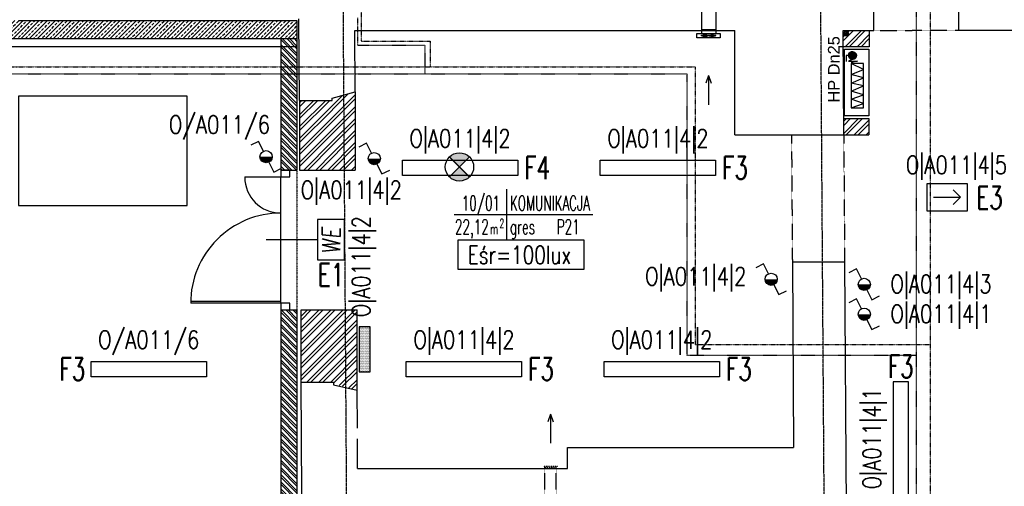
# Model space of a CAD drawing. Header units: inches. Extents: x -281236 to -70395, y 38777 to 102341.
# Tile 16 of 244: x -143289 to -142196, y 43166 to 43683. Entities that reach past the tile are written whole.
import ezdxf
from ezdxf.enums import TextEntityAlignment as Align

# ---------------------------------------------------------------- set-up
doc = ezdxf.new("R2010")
doc.units = ezdxf.units.IN
doc.header["$MEASUREMENT"] = 0
for name, pattern in [('CENTER', [2, 1.25, -0.25, 0.25, -0.25]), ('DASHDOT', [1, 0.5, -0.25, 0, -0.25]), ('DASHED', [0.75, 0.5, -0.25]), ('DASHED2', [0.375, 0.25, -0.125]), ('DIVIDE', [31.75, 12.7, -6.35, 0, -6.35, 0, -6.35])]:
    doc.linetypes.add(name, pattern=pattern)
doc.layers.get('0').update_dxf_attribs({"color": 101})
for name, color, linetype in [('Drz---drzwi', 5, 'Continuous'), ('E-90', 6, 'Continuous'), ('E-OPIS-POM', 6, 'Continuous'), ('E35', 6, 'Continuous'), ('E50', 3, 'Continuous'), ('Ins-went', 141, 'Continuous'), ('Ins-went-opis', 141, 'Continuous'), ('Ins-wod', 152, 'Continuous'), ('Mpoż-rury', 121, 'Continuous'), ('Mppoż-piony-hydranty', 121, 'Continuous'), ('Mw-cr-rury', 160, 'DIVIDE'), ('Mw-wc-rury', 160, 'DASHDOT'), ('Opis-spadki', 61, 'Continuous'), ('Os-osie glowne', 8, 'CENTER'), ('Sc-beton', 7, 'Continuous'), ('Sc-beton-hatch', 86, 'Continuous'), ('Sc-cegla pelna', 32, 'Continuous'), ('Sc-cegla pelna-hatch', 8, 'Continuous'), ('Sc-cegla pustak', 42, 'Continuous'), ('Sc-gazobeton', 45, 'Continuous'), ('Sc-nad', 5, 'DASHED2'), ('Sc-nadproza kon', 5, 'DASHED2'), ('W-otwor-strop', 126, 'Continuous'), ('Wym-zew', 9, 'Continuous'), ('Wyp-grzejniki', 56, 'Continuous')]:
    doc.layers.add(name, color=color, linetype=linetype)
doc.layers.get('Wym-zew').off()
doc.styles.add('KA wymiar', font='romans.shx', dxfattribs={"width": 0.6})
doc.styles.add('ROMANS', font='romans', dxfattribs={"width": 0.85})
doc.styles.add('TYTUL2', font='ARIAL.TTF')
pattern_1 = [(45, (0.6130334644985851, 0), (-6.629126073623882, 6.629126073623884), []), (45, (5.032450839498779, 0), (-6.629126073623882, 6.629126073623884), [])]

# ---------------------------------------------------------------- blocks, each defined once
blk = doc.blocks.new('pow')
for p, q in [((0, 0.5229102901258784), (0, -0.5229102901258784)), ((-1.075294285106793, 0), (1.779711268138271, -1.13686837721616e-13))]:
    blk.add_line(p, q)
at = {"style": 'KA wymiar', "width": 0.6}
for s, height, p in [('2', 0.18, (-0.139230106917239, -0.269806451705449)), ('m', 0.21, (-0.3331997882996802, -0.4009838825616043))]:
    blk.add_text(s, height=height, dxfattribs=at).set_placement(p)
for tag, p in [('01', (-0.1310879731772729, 0.08442380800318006)), ('000.00', (-0.3636004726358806, -0.4009838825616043))]:
    blk.add_attdef(tag, text='', height=0.3, dxfattribs=at).set_placement(p, align=Align.RIGHT)
for tag, p in [('POMIESZCZENIE', (0.07092525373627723, 0.08442380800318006)), ('POSADZKA', (0.07092525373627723, -0.4009838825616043))]:
    blk.add_attdef(tag, p, '', height=0.3, dxfattribs=at)
blk = doc.blocks.new('kier')
at = {"layer": 'E35', "ltscale": 0.2}
for p, q in [((7.812901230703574, 14.99999999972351), (15.92769662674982, 23.11479539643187)), ((37.59934677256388, 15.00000000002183), (7.812901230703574, 14.99999999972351)), ((7.812901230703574, 14.99999999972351), (15.9276966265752, 6.885204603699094))]:
    blk.add_line(p, q, dxfattribs=at)
blk.add_lwpolyline([(2.328306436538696e-10, 29.99999999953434), (45.00000000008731, 30.00000000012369), (45.0000000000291, 5.893525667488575e-10), (0, 0)], close=True, dxfattribs=at)
blk = doc.blocks.new('pion')
at = {"layer": 'Mpoż-rury', "color": 8}
for p, q in [((61201.14971207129, 11076.34874421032), (61207.14971207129, 11076.34874421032)), ((61204.14971207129, 11079.34874421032), (61204.14971207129, 11073.34874421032))]:
    blk.add_line(p, q, dxfattribs=at)
blk.add_circle((61204.12702326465, 11076.34874421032), 2.550088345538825, dxfattribs=at)
at = {"layer": 'Mpoż-rury'}
blk.add_circle((61204.14971207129, 11076.34874421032), 2, dxfattribs=at)
blk = doc.blocks.new('HP25')
at = {"layer": 'Mppoż-piony-hydranty'}
for p, q in [((-1492.304158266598, 1506.015387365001), (-1492.304158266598, 1533.015387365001)), ((-1492.304158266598, 1533.015387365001), (-1418.304158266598, 1533.015387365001)), ((-1418.304158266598, 1533.015387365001), (-1418.304158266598, 1506.015387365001)), ((-1479.077542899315, 1520.382133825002), (-1477.491403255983, 1513.387042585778)), ((-1478.945386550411, 1510.351436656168), (-1479.077542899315, 1520.382133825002)), ((-1469.714917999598, 1527.099236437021), (-1476.323888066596, 1513.241045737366)), ((-1427.417641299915, 1527.099236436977), (-1476.32388806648, 1527.099236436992)), ((-1476.32388806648, 1527.099236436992), (-1476.323888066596, 1513.241045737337)), ((-1464.427758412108, 1513.241045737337), (-1469.714917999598, 1527.099236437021)), ((-1460.462409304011, 1527.099236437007), (-1464.427758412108, 1513.241045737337)), ((-1454.51430331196, 1513.241045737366), (-1460.462409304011, 1527.099236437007)), ((-1451.540291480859, 1527.099236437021), (-1454.51430331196, 1513.241045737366)), ((-1445.922658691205, 1513.241045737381), (-1451.540291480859, 1527.099236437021)), ((-1441.626836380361, 1527.099236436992), (-1445.922658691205, 1513.241045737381)), ((-1437.000623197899, 1513.241045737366), (-1441.626836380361, 1527.099236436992)), ((-1432.043854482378, 1527.099236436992), (-1437.000623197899, 1513.241045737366)), ((-1427.417641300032, 1513.241045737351), (-1432.043854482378, 1527.099236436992)), ((-1427.417641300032, 1513.241045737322), (-1427.417641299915, 1527.099236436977)), ((-1489.783841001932, 1514.664044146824), (-1485.464971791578, 1510.34517493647)), ((-1489.777773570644, 1514.940819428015), (-1485.188196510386, 1510.351242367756)), ((-1489.770886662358, 1514.368247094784), (-1485.760768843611, 1510.358129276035)), ((-1489.7558857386, 1515.201774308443), (-1484.927241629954, 1510.373130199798)), ((-1489.734094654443, 1514.04861237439), (-1486.080403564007, 1510.394921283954)), ((-1489.720429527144, 1515.449160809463), (-1484.679855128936, 1510.408586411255)), ((-1489.673055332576, 1515.684629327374), (-1484.444386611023, 1510.455960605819)), ((-1489.665602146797, 1513.697277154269), (-1486.431738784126, 1510.4634137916)), ((-1489.615009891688, 1515.90942659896), (-1484.219589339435, 1510.514006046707)), ((-1489.550816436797, 1513.299648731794), (-1486.829367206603, 1510.578199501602)), ((-1489.547256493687, 1516.124515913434), (-1484.004500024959, 1510.581759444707)), ((-1489.470551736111, 1516.330653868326), (-1483.798362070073, 1510.65846420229)), ((-1489.385496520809, 1516.528441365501), (-1483.600574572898, 1510.74351941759)), ((-1489.35556146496, 1512.821551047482), (-1487.307464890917, 1510.773454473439)), ((-1489.292571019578, 1516.718358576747), (-1483.410657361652, 1510.836444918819)), ((-1489.1921592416, 1516.900789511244), (-1483.228226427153, 1510.936856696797)), ((-1489.084566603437, 1517.076039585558), (-1483.05297635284, 1511.044449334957)), ((-1488.970032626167, 1517.244348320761), (-1482.884667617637, 1511.15898331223)), ((-1488.926562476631, 1512.109709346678), (-1488.019306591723, 1511.20245346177)), ((-1488.848740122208, 1517.40589852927), (-1482.723117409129, 1511.280275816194)), ((-1488.720821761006, 1517.560822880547), (-1482.568193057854, 1511.408194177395)), ((-1488.586364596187, 1517.709208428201), (-1482.419807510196, 1511.542651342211)), ((-1488.445412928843, 1517.851099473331), (-1482.277916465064, 1511.683603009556)), ((-1488.297969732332, 1517.986498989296), (-1482.142516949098, 1511.831046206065)), ((-1488.143996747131, 1518.115368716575), (-1482.013647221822, 1511.985019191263)), ((-1487.9834132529, 1518.237627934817), (-1481.891388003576, 1512.145602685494)), ((-1487.816093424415, 1518.3531508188), (-1481.775865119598, 1512.312922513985)), ((-1487.641862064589, 1518.461762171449), (-1481.667253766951, 1512.487153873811)), ((-1487.460488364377, 1518.563231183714), (-1481.565784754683, 1512.668527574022)), ((-1487.271677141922, 1518.657262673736), (-1481.471753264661, 1512.857338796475)), ((-1487.075056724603, 1518.743484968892), (-1481.385530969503, 1513.053959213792)), ((-1486.870162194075, 1518.821433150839), (-1481.307582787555, 1513.258853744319)), ((-1486.656412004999, 1518.890525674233), (-1481.238490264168, 1513.472603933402)), ((-1486.433074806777, 1518.950031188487), (-1481.178984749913, 1513.695941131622)), ((-1486.199221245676, 1518.999020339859), (-1481.129995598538, 1513.929794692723)), ((-1485.953651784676, 1519.036293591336), (-1481.092722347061, 1514.175364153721)), ((-1485.69478437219, 1519.060268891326), (-1481.06874704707, 1514.434231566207)), ((-1485.42047093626, 1519.068798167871), (-1481.060217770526, 1514.708545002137)), ((-1485.289978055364, 1510.483428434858), (-1485.289978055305, 1507.711790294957)), ((-1485.127678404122, 1519.058848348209), (-1481.070167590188, 1515.001337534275)), ((-1484.811887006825, 1519.025899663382), (-1481.103116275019, 1515.317128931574)), ((-1484.465820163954, 1518.962675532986), (-1481.166340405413, 1515.663195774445)), ((-1484.076278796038, 1518.855976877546), (-1481.273039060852, 1516.052737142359)), ((-1483.613716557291, 1518.676257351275), (-1481.452758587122, 1516.515299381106)), ((-1482.966560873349, 1518.311944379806), (-1481.817071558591, 1517.162455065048)), ((-1480.928061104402, 1514.442913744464), (-1478.945386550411, 1510.351436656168)), ((-1477.491403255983, 1513.387042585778), (-1476.962679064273, 1517.478519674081)), ((-1476.323888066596, 1513.241045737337), (-1427.417641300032, 1513.241045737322)), ((-1418.304158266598, 1506.015387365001), (-1492.304158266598, 1506.015387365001)), ((-1485.289978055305, 1507.711790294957), (-1478.548851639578, 1507.711790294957))]:
    blk.add_line(p, q, dxfattribs=at)
blk.add_circle((-1485.422134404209, 1514.706881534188), 4.361916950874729, dxfattribs=at)
blk = doc.blocks.new('_DKGJHF')
at = {"ltscale": 7}
for p, q in [((-21.08464803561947, -77.00000000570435), (35.91535196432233, -77.00000000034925)), ((-4.999999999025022, -147.4999999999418), (-104.999999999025, -147.5000000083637)), ((-4.999999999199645, -145.5), (-104.9799979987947, -145.5000000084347))]:
    blk.add_line(p, q, dxfattribs=at)
for points in [[(5, -7.5), (5, 0), (-5, 0), (-4.999999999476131, -7.5)], [(5.000000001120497, -155), (5.000000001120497, -147.5), (-4.999999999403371, -147.5), (-4.999999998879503, -155)]]:
    blk.add_lwpolyline(points, close=True, dxfattribs=at)
for points in [[(-44.99999999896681, -7.500000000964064), (-4.999999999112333, -7.5)], [(-4.999999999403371, -147.4999999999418), (-4.999999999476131, -7.500000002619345)]]:
    blk.add_lwpolyline(points, dxfattribs=at)
for centre, radius, start, end in [((-4.999999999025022, -7.5), 39.99999999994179, 180.0000000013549, 269.9999999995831), ((-4.999999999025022, -147.4999999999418), 100, 90.00000000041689, 180.0000000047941)]:
    blk.add_arc(centre, radius, start, end)
blk = doc.blocks.new('0630_STRZAŁKA')
at = {"ltscale": 0.5}
for points in [[(0, 2.091837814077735e-11), (-3.029876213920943, -8.560130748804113)], [(0, 2.091837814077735e-11), (-7.275957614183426e-12, -32.43254493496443)], [(-7.275957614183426e-12, 2.091837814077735e-11), (3.029876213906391, -8.560130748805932)]]:
    blk.add_lwpolyline(points, dxfattribs=at)
blk = doc.blocks.new('G_50')
at = {"layer": 'Wyp-grzejniki'}
h = blk.add_hatch(dxfattribs=at)
h.set_pattern_fill('DOTS', color=256, scale=0.5, angle=180, style=0)
h.set_pattern_definition([(180, (77492.9091523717, -37873.93992433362), (-0.3968750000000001, -0.79375), [0, -0.79375])])
h.paths.add_polyline_path([(0, 0), (-12.0000000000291, 0), (-12, -50), (-2.91038304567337e-11, -50)])
blk.add_lwpolyline([(-12, -50), (0, -50), (0, 0), (-12, 0)], close=True, dxfattribs=at)
blk = doc.blocks.new('we')
at = {"layer": 'E35', "ltscale": 0.2}
blk.add_lwpolyline([(44.99999999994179, 30.00000000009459), (-1.455191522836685e-09, 30.00000000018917), (0, 0), (44.9999999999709, 5.093170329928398e-11)], close=True, dxfattribs=at)
at = {"layer": 'E35', "ltscale": 0.2, "style": 'ROMANS', "oblique": 5, "width": 0.8}
blk.add_text('WE', height=20, dxfattribs=at).set_placement((21.44186387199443, 15.00000000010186), align=Align.MIDDLE_CENTER)

msp = doc.modelspace()

# ---------------------------------------------------------------- hatches: boundary and pattern name
at = {"layer": 'E35'}
for points in [[(-143022.2673582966, 43531.14748808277, 0.4142135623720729), (-143015.5173582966, 43524.39748808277, 0.4142135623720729), (-143008.7673582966, 43531.14748808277)], [(-142902.1611903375, 43529.05786072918, 0.4142135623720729), (-142895.4111903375, 43522.30786072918, 0.4142135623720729), (-142888.6611903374, 43529.05786072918)], [(-142461.5211174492, 43395.18783655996, 0.4142135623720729), (-142454.7711174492, 43388.43783655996, 0.4142135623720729), (-142448.0211174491, 43395.18783655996)], [(-142358.2664298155, 43389.52886790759, 0.4142135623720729), (-142351.5164298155, 43382.77886790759, 0.4142135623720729), (-142344.7664298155, 43389.52886790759)], [(-142358.2664298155, 43356.36202627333, 0.4142135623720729), (-142351.5164298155, 43349.61202627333, 0.4142135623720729), (-142344.7664298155, 43356.36202627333)]]:
    msp.add_hatch(color=256, dxfattribs=at).paths.add_polyline_path(points)
h = msp.add_hatch(color=256, dxfattribs=at)
edge = h.paths.add_edge_path()
edge.add_line((-142800.883664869, 43519.84784140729), (-142812.0205966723, 43530.98477321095))
edge.add_ellipse((-142800.8836648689, 43519.84784140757), major_axis=(11.1369318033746, -11.13693180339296), ratio=1, start_angle=90.00000000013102, end_angle=180.0000000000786, ccw=False)
edge.add_line((-142789.7467330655, 43530.98477321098), (-142800.883664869, 43519.84784140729))
edge = h.paths.add_edge_path()
edge.add_line((-142812.0205966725, 43508.7109096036), (-142800.883664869, 43519.84784140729))
edge.add_line((-142800.883664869, 43519.84784140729), (-142789.7467330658, 43508.71090960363))
edge.add_ellipse((-142800.8836648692, 43519.84784140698), major_axis=(11.13693180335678, -11.13693180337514), ratio=1, start_angle=-89.99999999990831, end_angle=1.1789325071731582e-10, ccw=False)
at = {"layer": 'Sc-beton-hatch'}
h = msp.add_hatch(dxfattribs=at)
h.set_pattern_fill('ANSI33', color=256, style=0)
h.set_pattern_definition([(45, (-196198.7557017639, 61066.07676267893), (-4.490128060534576, 4.490128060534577), []), (45, (-196194.2655717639, 61066.07676267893), (-4.490128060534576, 4.490128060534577), [3.175, -1.5875])])
h.paths.add_polyline_path([(-143300.2082463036, 43672.1592668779), (-143460.2082462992, 43672.1592668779), (-143460.2082462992, 43662.15926687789), (-143300.2082463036, 43662.15926687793)])
h.paths.add_polyline_path([(-143300.2082463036, 43682.15926687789), (-143460.2082462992, 43682.15926687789), (-143460.2082462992, 43674.15926687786), (-143460.2082462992, 43672.1592668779), (-143300.2082463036, 43672.1592668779)])
h.paths.add_polyline_path([(-142981.2082463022, 43672.1592668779), (-143300.2082463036, 43672.1592668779), (-143300.2082463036, 43662.15926687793), (-142981.2082463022, 43662.15926687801)])
h.paths.add_polyline_path([(-142981.2082463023, 43682.15926687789), (-143290.2082462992, 43682.15926687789), (-143300.2082463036, 43682.15926687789), (-143300.2082463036, 43672.1592668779), (-142981.2082463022, 43672.15926687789)])
at = {"layer": 'Sc-cegla pelna-hatch'}
h = msp.add_hatch(dxfattribs=at)
h.set_pattern_fill('ANSI32', color=256, scale=25, style=0)
h.set_pattern_definition(pattern_1)
h.paths.add_polyline_path([(-142374.1951497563, 43667.80749698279), (-142373.6451623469, 43667.80749698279, -0.4142135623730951), (-142371.6451623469, 43669.80749698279), (-142371.6451623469, 43670.33489652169, 0.411609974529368)], flags=16)
h.paths.add_polyline_path([(-142346.0588200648, 43653.16073368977), (-142346.0588200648, 43671.16073368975), (-142375.0588200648, 43671.16073368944), (-142374.9393583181, 43653.16073368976)])
h = msp.add_hatch(dxfattribs=at)
h.set_pattern_fill('ANSI32', color=256, scale=15, angle=90, style=0)
h.set_pattern_definition([(135, (11482.34417452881, 1384.098043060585), (-3.977475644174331, -3.977475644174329), []), (135, (11482.34417452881, 1386.749693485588), (-3.977475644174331, -3.977475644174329), [])])
h.paths.add_polyline_path([(-142981.2082463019, 43608.15926687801), (-142999.2082463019, 43608.15926687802), (-142999.2082463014, 43516.1592668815), (-142981.2082463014, 43516.15926688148)])
h.paths.add_polyline_path([(-142981.2082463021, 43652.90264952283), (-142999.2082463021, 43652.90264952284), (-142999.2082463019, 43608.15926687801), (-142981.2082463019, 43608.15926687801)])
h.paths.add_polyline_path([(-142981.2082463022, 43662.15926687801), (-142999.2082463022, 43662.15926687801), (-142999.2082463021, 43652.90264952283), (-142981.2082463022, 43652.90264952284)])
h.paths.add_polyline_path([(-142981.2082463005, 43361.15926688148), (-142999.2082463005, 43361.1592668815), (-142999.2082462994, 43138.15926689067), (-142981.2082462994, 43138.15926689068)])
h = msp.add_hatch(dxfattribs=at)
h.set_pattern_fill('ANSI32', color=256, scale=25, style=0)
h.set_pattern_definition(pattern_1)
h.paths.add_polyline_path([(-142942.0354114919, 43593.67944457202), (-142978.5866732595, 43593.67944457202), (-142978.1184013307, 43531.67944457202), (-142941.6243209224, 43531.67944457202)])
h.paths.add_polyline_path([(-142935.9959144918, 43592.0172380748), (-142941.9960463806, 43592.0172380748), (-142941.6357600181, 43537.67944457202), (-142935.6356281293, 43537.67944457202)])
h.paths.add_polyline_path([(-142928.5992554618, 43599.77147448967), (-142936.0333919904, 43597.66953244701), (-142935.569390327, 43527.68956874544), (-142928.1036607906, 43525.58693541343)])
h.paths.add_polyline_path([(-142936.0333919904, 43597.66953244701), (-142942.0246171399, 43595.97556193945), (-142942.0084112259, 43593.67944457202), (-142942.0070676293, 43593.67944457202), (-142941.9960463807, 43592.0172380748), (-142935.9959144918, 43592.0172380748)])
h.paths.add_polyline_path([(-142916.6216119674, 43603.15805641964), (-142928.5992554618, 43599.77147448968), (-142928.1036607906, 43525.58693541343), (-142916.6216119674, 43522.35315384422)])
h.paths.add_polyline_path([(-142935.6356281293, 43537.67944457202), (-142941.6357600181, 43537.67944457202), (-142941.5959770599, 43531.67944455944), (-142941.5833454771, 43529.38332720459), (-142935.569390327, 43527.68956874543)])
h.paths.add_polyline_path([(-142941.5833454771, 43529.38332720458), (-142941.5959770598, 43531.67944457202), (-142978.1184013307, 43531.67944457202), (-142978.0277472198, 43516.16296154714), (-142928.0429106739, 43516.49337635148), (-142928.1036607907, 43525.58693541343)])
h.paths.add_polyline_path([(-142916.6216119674, 43522.35315384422), (-142928.1036607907, 43525.58693541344), (-142928.0429106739, 43516.49337635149), (-142916.6216119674, 43516.56887457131)])
h = msp.add_hatch(dxfattribs=at)
h.set_pattern_fill('ANSI32', color=256, scale=25, style=0)
h.set_pattern_definition([(45, (60.08239108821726, -21.824856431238), (-6.629126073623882, 6.629126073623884), []), (45, (64.50180846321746, -21.824856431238), (-6.629126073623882, 6.629126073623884), [])])
h.paths.add_polyline_path([(-142374.4098579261, 43573.37781309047), (-142374.2903961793, 43555.37781309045), (-142346.3659772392, 43555.37781309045), (-142346.3659772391, 43573.37781309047)])
h = msp.add_hatch(dxfattribs=at)
h.set_pattern_fill('ANSI32', color=256, scale=25, style=0)
h.set_pattern_definition(pattern_1)
h.paths.add_polyline_path([(-142926.9242485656, 43349.04316409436), (-142927.0051909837, 43361.15926687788), (-142976.444256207, 43361.1592668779), (-142976.444256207, 43343.12535442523), (-142941.1616722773, 43343.12535442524), (-142941.2063846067, 43345.41475565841)])
h.paths.add_polyline_path([(-142915.004923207, 43361.15926687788), (-142927.0051909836, 43361.15926687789), (-142926.9242485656, 43349.04316409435), (-142914.9443132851, 43352.08669330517)])
h.paths.add_polyline_path([(-142935.1868600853, 43346.94402925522), (-142941.2063846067, 43345.4147556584), (-142941.1616722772, 43343.12535442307), (-142941.1218893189, 43337.12535442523), (-142935.12175743, 43337.12535442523)])
h.paths.add_polyline_path([(-142926.9242485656, 43349.04316409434), (-142935.1868600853, 43346.94402925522), (-142934.7262301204, 43277.472579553), (-142926.4315358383, 43275.29001721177)])
h.paths.add_polyline_path([(-142941.1616722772, 43343.12535442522), (-142976.4442562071, 43343.12535442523), (-142976.444256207, 43281.12535442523), (-142940.7505817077, 43281.12535442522)])
h.paths.add_polyline_path([(-142935.12175743, 43337.12535442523), (-142941.1218893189, 43337.12535442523), (-142940.7505817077, 43281.12535442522), (-142939.8943374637, 43281.12535442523), (-142939.8821237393, 43278.82923705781), (-142934.7262301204, 43277.472579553)])
h.paths.add_polyline_path([(-142914.9443132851, 43352.08669330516), (-142926.9242485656, 43349.04316409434), (-142926.4315358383, 43275.29001721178), (-142914.410136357, 43272.12685617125)])

# ---------------------------------------------------------------- linework, layer by layer
at = {"color": 4, "linetype": 'Continuous'}
for p, q in [((-142705.9702633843, 43185.9926091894), (-142705.9702633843, 43187.99260918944)), ((-142693.470263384, 43185.9926091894), (-142693.470263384, 43187.99260918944))]:
    msp.add_line(p, q, dxfattribs=at)
at = {"layer": 'E35'}
for p, q in [((-143024.0654313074, 43548.21882217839), (-143032.601098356, 43543.94478567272)), ((-143018.5395584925, 43537.18311613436), (-143024.0654313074, 43548.21882217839)), ((-142903.9592633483, 43546.1291948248), (-142912.4949303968, 43541.85515831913)), ((-142898.4333905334, 43535.09348878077), (-142903.9592633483, 43546.1291948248)), ((-143012.4951581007, 43525.11186003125), (-143006.9692852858, 43514.07615398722)), ((-142892.3889901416, 43523.02223267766), (-142886.8631173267, 43511.98652663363)), ((-142789.7467330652, 43530.98477321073), (-142812.0205966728, 43508.71090960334)), ((-142789.7467330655, 43508.71090960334), (-142812.0205966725, 43530.98477321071)), ((-143006.9692852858, 43514.07615398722), (-142998.4336182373, 43518.35019049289)), ((-142886.8631173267, 43511.98652663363), (-142878.3274502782, 43516.26056313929)), ((-142463.31919046, 43412.25917065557), (-142471.8548575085, 43407.9851341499)), ((-142457.7933176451, 43401.22346461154), (-142463.31919046, 43412.25917065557)), ((-142360.0645028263, 43406.6002020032), (-142368.6001698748, 43402.32616549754)), ((-142354.5386300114, 43395.56449595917), (-142360.0645028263, 43406.6002020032)), ((-142451.7489172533, 43389.15220850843), (-142446.2230444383, 43378.1165024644)), ((-142446.2230444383, 43378.1165024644), (-142437.6873773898, 43382.39053897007)), ((-142348.4942296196, 43383.49323985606), (-142342.9683568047, 43372.45753381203)), ((-142360.0645028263, 43373.43336036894), (-142368.6001698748, 43369.15932386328)), ((-142354.5386300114, 43362.39765432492), (-142360.0645028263, 43373.43336036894)), ((-142342.9683568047, 43372.45753381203), (-142334.4326897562, 43376.7315703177)), ((-142348.4942296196, 43350.3263982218), (-142342.9683568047, 43339.29069217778)), ((-142342.9683568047, 43339.29069217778), (-142334.4326897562, 43343.56472868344))]:
    msp.add_line(p, q, dxfattribs=at)
at = {"layer": 'E35', "linetype": 'Continuous', "ltscale": 0.3}
msp.add_line((-142790.3836648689, 43509.34784140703), (-142811.3836648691, 43530.34784140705), dxfattribs=at)
at = {"layer": 'E35'}
for points in [[(-142736.183664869, 43510.34784140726), (-142864.183664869, 43510.347841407), (-142864.1836648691, 43527.347841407), (-142736.1836648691, 43527.34784140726)], [(-142516.5784836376, 43510.34784140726), (-142644.5784836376, 43510.347841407), (-142644.5784836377, 43527.347841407), (-142516.5784836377, 43527.34784140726)], [(-143081.7658207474, 43287.0245740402), (-143209.7658207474, 43287.02457403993), (-143209.7658207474, 43304.02457403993), (-143081.7658207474, 43304.0245740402)], [(-142731.8937288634, 43287.10165801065), (-142859.8937288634, 43287.10165801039), (-142859.8937288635, 43304.10165801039), (-142731.8937288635, 43304.10165801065)], [(-142512.2885476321, 43287.10165801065), (-142640.2885476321, 43287.10165801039), (-142640.2885476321, 43304.10165801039), (-142512.2885476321, 43304.10165801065)], [(-142319.4078915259, 43281.38923035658), (-142319.4078915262, 43153.38923035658), (-142302.4078915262, 43153.38923035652), (-142302.4078915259, 43281.38923035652)]]:
    msp.add_lwpolyline(points, close=True, dxfattribs=at)
at = {"layer": 'E35', "linetype": 'Continuous', "ltscale": 0.3}
msp.add_lwpolyline([(-142802.8259694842, 43406.41479610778), (-142662.4929299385, 43406.41479610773), (-142662.4929299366, 43438.69364626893), (-142802.8259694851, 43438.69364626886)], close=True, dxfattribs=at)
at = {"layer": 'E35'}
for centre, radius in [((-143015.5173582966, 43531.1474880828), 6.750000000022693), ((-142895.4111903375, 43529.05786072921), 6.750000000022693), ((-142800.883664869, 43519.847841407), 15.74999999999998), ((-142454.7711174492, 43395.18783655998), 6.750000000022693), ((-142351.5164298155, 43389.52886790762), 6.750000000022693), ((-142351.5164298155, 43356.36202627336), 6.750000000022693)]:
    msp.add_circle(centre, radius, dxfattribs=at)
at = {"layer": 'Ins-went'}
for p, q in [((-142532.3227000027, 43724.65258547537), (-142532.3227000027, 43671.47959707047)), ((-142516.3227000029, 43724.65258547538), (-142516.3227000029, 43671.47959707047)), ((-142537.3227000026, 43662.9795970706), (-142537.3227000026, 43667.97959707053)), ((-142537.3227000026, 43667.97959707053), (-142511.322700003, 43667.97959707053)), ((-142511.322700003, 43662.9795970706), (-142537.3227000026, 43662.9795970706)), ((-142516.3227000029, 43671.97959707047), (-142532.3227000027, 43671.97959707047)), ((-142532.3227000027, 43671.97959707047), (-142516.3227000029, 43671.97959707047)), ((-142532.3227000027, 43671.97959707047), (-142532.3227000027, 43667.97959707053)), ((-142516.3227000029, 43671.97959707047), (-142516.3227000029, 43667.97959707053)), ((-142511.322700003, 43667.97959707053), (-142511.322700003, 43662.9795970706))]:
    msp.add_line(p, q, dxfattribs=at)
at = {"layer": 'Ins-went', "linetype": 'DASHED', "ltscale": 0.2}
for p, q in [((-142707.7202633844, 43187.99260918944), (-142691.720263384, 43187.99260918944)), ((-142693.470263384, 43185.9926091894), (-142705.9702633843, 43185.9926091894))]:
    msp.add_line(p, q, dxfattribs=at)
at = {"layer": 'Ins-went', "linetype": 'DASHED', "ltscale": 0.5}
for p, q in [((-142705.9702633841, 42936.8926091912), (-142705.9702633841, 43185.9926091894)), ((-142693.4702633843, 42936.8926091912), (-142693.4702633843, 43185.9926091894))]:
    msp.add_line(p, q, dxfattribs=at)
at = {"layer": 'Ins-went'}
for centre in [(-142528.3227000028, 43665.47959707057), (-142520.3227000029, 43665.47959707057)]:
    msp.add_ellipse(centre, major_axis=(3.999999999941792, -7.347880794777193e-16), ratio=0.25, dxfattribs=at)
at = {"layer": 'Ins-wod'}
msp.add_line((-142981.2082463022, 43652.90264952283), (-144675.9809763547, 43652.90264952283), dxfattribs=at)
at = {"layer": 'Mw-cr-rury', "ltscale": 0.03}
for p, q in [((-142278.4478483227, 43864.18575448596), (-142278.4478483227, 41543.009668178)), ((-142909.7884870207, 43695.11604462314), (-142909.7884870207, 43659.35499177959)), ((-142913.5056592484, 43655.0201926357), (-142913.5056592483, 43685.23215313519)), ((-142909.7884870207, 43659.35499177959), (-142833.3032237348, 43659.35499177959)), ((-142833.3032237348, 43659.35499177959), (-142833.3032237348, 43630.86074327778)), ((-143652.3101409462, 43630.86074327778), (-142539.0755685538, 43630.86074327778)), ((-142539.0755685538, 43630.86074327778), (-142539.0755685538, 43322.67271549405)), ((-142539.0755685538, 43322.67271549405), (-142278.4478483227, 43322.67271549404))]:
    msp.add_line(p, q, dxfattribs=at)
at = {"layer": 'Mw-wc-rury'}
for p, q in [((-142294.0182757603, 43850.19241985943), (-142294.0182757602, 41529.63327889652)), ((-142913.5056592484, 43655.0201926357), (-142839.4077199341, 43655.0201926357)), ((-142839.4077199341, 43655.0201926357), (-142839.4077199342, 43623.25757877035)), ((-143652.3101409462, 43623.25757877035), (-142547.9331157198, 43623.25757877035)), ((-142547.9331157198, 43310.45150678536), (-142547.9331157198, 43623.25757877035)), ((-142294.0182757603, 43333.20065718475), (-142294.0182757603, 42981.63287696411)), ((-142294.0182757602, 43310.45150678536), (-142547.9331157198, 43310.45150678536))]:
    msp.add_line(p, q, dxfattribs=at)
at = {"layer": 'Os-osie glowne'}
for p, q in [((-142907.4351304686, 40431.75747251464), (-142935.8363294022, 44583.07407188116)), ((-142377.4233036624, 40431.75747251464), (-142405.8245025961, 44583.07407188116))]:
    msp.add_line(p, q, dxfattribs=at)
at = {"layer": 'Sc-beton'}
msp.add_line((-142981.2082463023, 43682.15926687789), (-142981.2082463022, 43662.15926687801), dxfattribs=at)
for points in [[(-143290.2082462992, 43682.15926687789), (-142981.2082463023, 43682.15926687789)], [(-143460.2082462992, 43662.15926687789), (-142981.2082463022, 43662.15926687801)]]:
    msp.add_lwpolyline(points, dxfattribs=at)
at = {"layer": 'Sc-cegla pelna'}
for p, q in [((-142247.0588215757, 43727.61736817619), (-142247.0588215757, 43671.61246974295)), ((-142917.0758538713, 43671.15258547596), (-142630.0694369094, 43671.15258547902)), ((-142916.6216119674, 43603.15805641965), (-142917.0758538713, 43671.15258547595)), ((-142630.0694369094, 43671.15258547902), (-142495.2123952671, 43671.15258548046)), ((-142495.2227762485, 43555.37781308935), (-142495.2123952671, 43671.15258548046)), ((-142375.0588200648, 43671.16073368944), (-142341.0588200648, 43671.1607336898)), ((-142374.2903961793, 43555.37781308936), (-142375.0588200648, 43671.16073368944)), ((-142247.0588215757, 43671.61246974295), (-142058.8792064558, 43671.36722872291)), ((-142495.2227762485, 43555.37781308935), (-142374.2903961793, 43555.37781308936)), ((-142373.3462781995, 43414.06640120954), (-142431.3475724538, 43414.06640120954)), ((-142914.1733603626, 43230.16350958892), (-142914.4103082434, 43272.15258547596)), ((-142913.9206878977, 43185.38791054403), (-142914.105643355, 43218.16350958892)), ((-142680.9843241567, 43185.38791054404), (-142680.9843241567, 43208.38791054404)), ((-142680.9843241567, 43208.38791054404), (-142429.9735238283, 43208.38791054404)), ((-142913.9206878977, 43185.38791054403), (-142680.9843241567, 43185.38791054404))]:
    msp.add_line(p, q, dxfattribs=at)
for points in [[(-142341.0588200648, 43671.16073368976), (-142341.0588200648, 43727.1607336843)], [(-142978.5866732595, 43593.67944457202), (-142979.180274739, 43684.1634954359)], [(-142978.5596729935, 43593.67944457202), (-142942.0084112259, 43593.67944457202), (-142942.0246171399, 43595.97556193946), (-142916.6216119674, 43603.15805641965)], [(-142431.3475724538, 43414.06640120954), (-142429.9735238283, 43208.38791054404)], [(-142373.3462781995, 43414.06640120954), (-142371.5246316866, 43141.38791054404)], [(-142976.444256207, 43281.12535442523), (-142940.7219067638, 43281.12535442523), (-142940.7300097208, 43277.93152224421), (-142914.4103082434, 43272.15258547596)], [(-142974.7434875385, 42971.39422725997), (-142976.444256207, 43281.12535442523)]]:
    msp.add_lwpolyline(points, dxfattribs=at)
at = {"layer": 'Sc-cegla pustak'}
for p, q in [((-142999.2082463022, 43662.15926687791), (-142999.2082463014, 43516.15926688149)), ((-142981.2082463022, 43662.15926687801), (-142981.2082463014, 43516.15926688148)), ((-142916.6216119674, 43603.15805641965), (-142916.6216119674, 43516.15926687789)), ((-142978.5866732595, 43593.67944457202), (-142978.5866732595, 43516.1592668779)), ((-142978.5866732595, 43516.1592668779), (-142916.6216119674, 43516.15926687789)), ((-142999.2082463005, 43361.1592668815), (-142999.2082462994, 43138.15926689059)), ((-142981.2082463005, 43361.15926688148), (-142981.2082462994, 43138.15926689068)), ((-142976.444256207, 43281.12535442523), (-142976.444256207, 43361.15926687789)), ((-142976.444256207, 43361.15926687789), (-142914.410136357, 43361.15926687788)), ((-142914.410136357, 43272.12685617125), (-142914.410136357, 43361.15926687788))]:
    msp.add_line(p, q, dxfattribs=at)
for points in [[(-142999.2082463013, 43516.15926688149), (-142981.2082463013, 43516.15926688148)], [(-142999.2082463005, 43361.1592668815), (-142981.2082463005, 43361.15926688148)]]:
    msp.add_lwpolyline(points, dxfattribs=at)
at = {"layer": 'Sc-gazobeton'}
for p, q in [((-142346.0588200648, 43671.16073368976), (-142346.0588200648, 43653.16073368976)), ((-142346.0588200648, 43653.16073368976), (-142379.939358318, 43653.16073368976)), ((-142374.4098579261, 43573.37781309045), (-142346.3659772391, 43573.37781309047)), ((-142346.3659772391, 43573.37781309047), (-142346.3659772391, 43555.37781309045)), ((-142374.2903961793, 43555.37781309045), (-142346.3659772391, 43555.37781309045))]:
    msp.add_line(p, q, dxfattribs=at)
at = {"layer": 'Sc-nad'}
msp.add_line((-142341.0588200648, 43671.1607336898), (-142247.0588215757, 43671.61246974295), dxfattribs=at)
for points in [[(-142432.289101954, 43555.37781308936), (-142431.3475724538, 43414.06640120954)], [(-142374.2903961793, 43555.37781308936), (-142373.3462781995, 43414.06640120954)]]:
    msp.add_lwpolyline(points, dxfattribs=at)
at = {"layer": 'Sc-nadproza kon', "linetype": 'DASHDOT', "ltscale": 0.5}
msp.add_line((-142981.2082463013, 43516.15926687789), (-142981.2082463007, 43361.15926687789), dxfattribs=at)
at = {"layer": 'W-otwor-strop'}
msp.add_lwpolyline([(-143103.2082462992, 43477.15926687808), (-143103.2082462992, 43598.15926687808), (-143290.2082462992, 43598.15926687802), (-143290.2082462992, 43477.15926687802)], close=True, dxfattribs=at)

# ---------------------------------------------------------------- block references
at = {"layer": 'Drz---drzwi'}
msp.add_blockref('_DKGJHF', (-142994.2082463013, 43516.1592668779), dxfattribs=at)
at = {"layer": 'E-OPIS-POM', "xscale": 54, "yscale": 54, "zscale": 54}
msp.add_blockref('pow', (-142748.734710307, 43466.93080193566), dxfattribs=at).add_auto_attribs({'000.00': '22,12', '01': '10/01', 'POMIESZCZENIE': 'KOMUNIKACJA', 'POSADZKA': 'gres   P21'})
at = {"layer": 'E50', "xscale": -1}
msp.add_blockref('kier', (-142236.9864360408, 43471.23066414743), dxfattribs=at)
at = {"layer": 'E50', "rotation": 90}
msp.add_blockref('we', (-142928.2928943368, 43416.65926687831), dxfattribs=at)
at = {"layer": 'Ins-went-opis'}
for p in [(-142524.3227000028, 43621.16329634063), (-142699.7202633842, 43245.71119794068)]:
    msp.add_blockref('0630_STRZAŁKA', p, dxfattribs=at)
at = {"layer": 'Mpoż-rury', "rotation": 90}
msp.add_blockref('pion', (-131295.2964181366, -17536.3422150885), dxfattribs=at)
msp.add_blockref('pion', (-131295.2964181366, -17536.3422150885), dxfattribs=at)
at = {"layer": 'Mppoż-piony-hydranty', "rotation": 269.9999866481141}
msp.add_blockref('HP25', (-143879.3816951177, 42158.07401206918), dxfattribs=at)
at = {"layer": 'Wym-zew'}
msp.add_blockref('G_50', (-142900.1144321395, 43342.37853692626), dxfattribs=at)

# ---------------------------------------------------------------- texts
at = {"layer": 'E-90', "style": 'ROMANS'}
for s, rotation, width, p in [('O/A011/6', 359.9999999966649, 0.8, (-143067.2361584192, 43565.43449612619)), ('O|A011|4|2', 3.335053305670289e-09, 0.8, (-142800.1836648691, 43549.97936814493)), ('O|A011|4|2', 3.335053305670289e-09, 0.8, (-142580.5784836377, 43549.97936814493)), ('O|A011|4|5', 359.9999999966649, 0.8, (-142249.1612413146, 43520.576751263)), ('O|A011|4|2', 359.9999999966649, 0.8, (-142920.9853362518, 43492.87450031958)), ('O|A011|4|2', 90.00000000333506, 0.8, (-142908.681765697, 43409.14248940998)), ('Eśr=100lux', 359.9999999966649, 0.75, (-142734.1703384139, 43422.26192158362)), ('O|A011|4|2', 359.9999999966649, 0.8, (-142538.5290575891, 43396.97602165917)), ('O|A011|4|3', 359.9999999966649, 0.8, (-142266.4247272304, 43388.52898538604)), ('O|A011|4|1', 359.9999999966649, 0.8, (-142266.4247272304, 43355.36214375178)), ('O/A011/6', 3.335053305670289e-09, 0.8, (-143145.7658207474, 43326.65610077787)), ('O|A011|4|2', 3.335053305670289e-09, 0.8, (-142795.8937288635, 43326.73318474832)), ('O|A011|4|2', 3.335053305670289e-09, 0.8, (-142576.2885476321, 43326.73318474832)), ('O|A011|4|1', 89.99999999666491, 0.8, (-142341.5985198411, 43218.22776045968))]:
    msp.add_text(s, height=20, rotation=rotation, dxfattribs=dict(at, width=width)).set_placement(p, align=Align.MIDDLE)
at = {"layer": 'E35', "style": 'ROMANS', "width": 0.7}
for s, p in [('F4', (-142714.4963163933, 43518.79391386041)), ('F3', (-142494.8911351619, 43518.79391386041)), ('E3', (-142212.472674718, 43485.63206961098)), ('E1', (-142943.2928943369, 43400.15572818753)), ('F3', (-142310.9618190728, 43298.38215314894)), ('F3', (-143230.5415995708, 43295.47064649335)), ('F3', (-142710.2063803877, 43295.5477304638)), ('F3', (-142490.6011991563, 43295.5477304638))]:
    msp.add_text(s, height=25, dxfattribs=at).set_placement(p, align=Align.MIDDLE)
at = {"layer": 'Opis-spadki', "style": 'TYTUL2'}
msp.add_text('HP Dn25', height=13, rotation=90, dxfattribs=at).set_placement((-142385.3798153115, 43628.0609289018), align=Align.MIDDLE)

doc.saveas('drawing.dxf')
